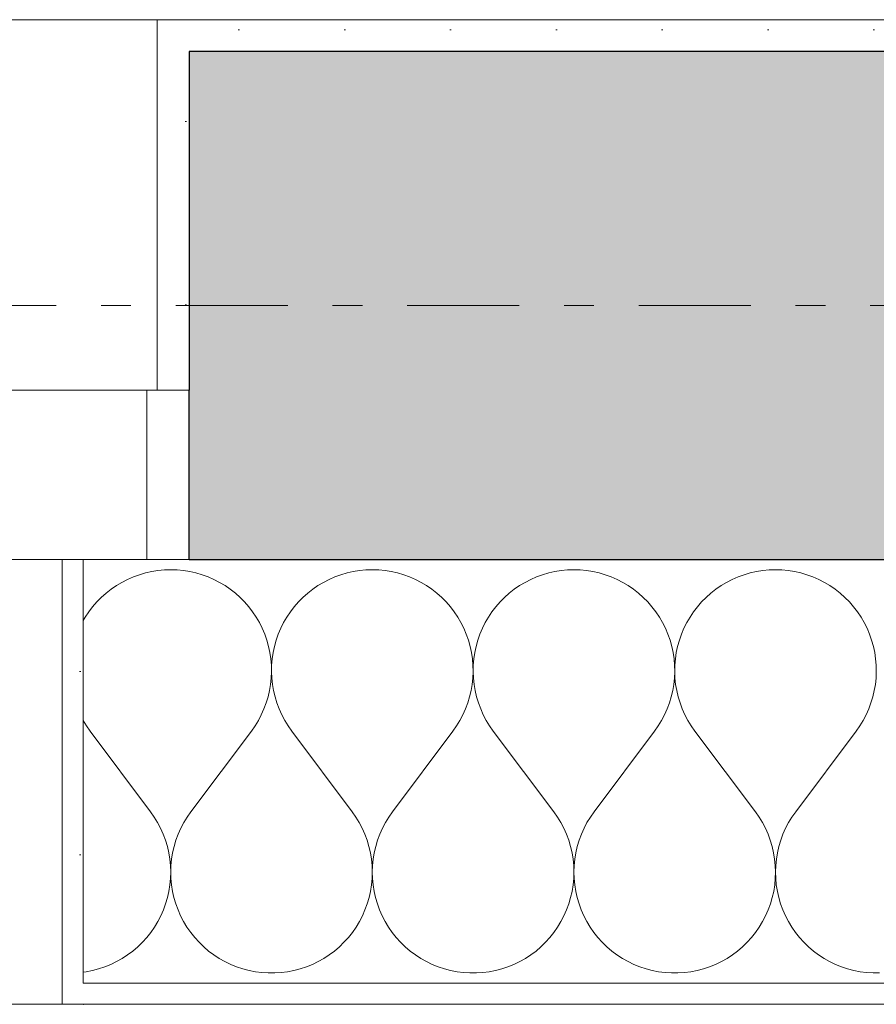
# Model space of a CAD drawing. Extents: x 100 to 2982, y 37 to 2050.
# Tile 103 of 135: x 1991 to 2031, y 575 to 621. Entities that reach past the tile are written whole.
import ezdxf
from ezdxf.xclip import XClip

# ---------------------------------------------------------------- set-up
doc = ezdxf.new("R2010")
doc.units = 0
doc.header["$MEASUREMENT"] = 0
doc.header["$XCLIPFRAME"] = 0
doc.linetypes.add('Przerywana', pattern=[24, 12, -12])
doc.linetypes.add('Przerywana podwójnie', pattern=[54.680554, 26.458333, -10.583333, 7.055556, -10.583333])
for name, color, linetype in [('410-K Osie', 7, 'Continuous'), ('420-K Ściany', 7, 'Continuous'), ('820-G Rysunki Obrazki', 7, 'Continuous'), ('Okna ARCHICADa', 7, 'Continuous')]:
    doc.layers.add(name, color=color, linetype=linetype)
pattern_1 = [(0, (-18316.349, -206.5255), (0, 8.660254), [0, -5]), (0, (-18313.849, -202.195), (0, 8.660254), [0, -5])]

# ---------------------------------------------------------------- blocks, each defined once
blk = doc.blocks.new('*X16')
at = {"layer": '420-K Ściany', "color": 174, "linetype": 'Continuous', "lineweight": 5, "ltscale": 0.2}
for p, q in [((1996.456, 594.796), (1996.172, 594.694)), ((1996.745, 594.881), (1996.456, 594.796)), ((1997.038, 594.947), (1996.745, 594.881)), ((1997.336, 594.995), (1997.038, 594.947)), ((1997.636, 595.023), (1997.336, 594.995)), ((1997.937, 595.033), (1997.636, 595.023)), ((1998.238, 595.023), (1997.937, 595.033)), ((1998.538, 594.995), (1998.238, 595.023)), ((1998.835, 594.947), (1998.538, 594.995)), ((1999.129, 594.881), (1998.835, 594.947)), ((1999.418, 594.796), (1999.129, 594.881)), ((1999.701, 594.694), (1999.418, 594.796)), ((2005.979, 594.796), (2005.696, 594.694)), ((2006.268, 594.881), (2005.979, 594.796)), ((2006.562, 594.947), (2006.268, 594.881)), ((2006.86, 594.995), (2006.562, 594.947)), ((2007.16, 595.023), (2006.86, 594.995)), ((2007.461, 595.033), (2007.16, 595.023)), ((2007.762, 595.023), (2007.461, 595.033)), ((2008.062, 594.995), (2007.762, 595.023)), ((2008.359, 594.947), (2008.062, 594.995)), ((2008.653, 594.881), (2008.359, 594.947)), ((2008.942, 594.796), (2008.653, 594.881)), ((2009.225, 594.694), (2008.942, 594.796)), ((2015.503, 594.796), (2015.22, 594.694)), ((2015.792, 594.881), (2015.503, 594.796)), ((2016.086, 594.947), (2015.792, 594.881)), ((2016.384, 594.995), (2016.086, 594.947)), ((2016.683, 595.023), (2016.384, 594.995)), ((2016.984, 595.033), (2016.683, 595.023)), ((2017.286, 595.023), (2016.984, 595.033)), ((2017.585, 594.995), (2017.286, 595.023)), ((2017.883, 594.947), (2017.585, 594.995)), ((2018.177, 594.881), (2017.883, 594.947)), ((2018.466, 594.796), (2018.177, 594.881)), ((2018.749, 594.694), (2018.466, 594.796)), ((2025.027, 594.796), (2024.744, 594.694)), ((2025.316, 594.881), (2025.027, 594.796)), ((2025.61, 594.947), (2025.316, 594.881)), ((2025.907, 594.995), (2025.61, 594.947)), ((2026.207, 595.023), (2025.907, 594.995)), ((2026.508, 595.033), (2026.207, 595.023)), ((2026.809, 595.023), (2026.508, 595.033)), ((2027.109, 594.995), (2026.809, 595.023)), ((2027.407, 594.947), (2027.109, 594.995)), ((2027.701, 594.881), (2027.407, 594.947)), ((2027.99, 594.796), (2027.701, 594.881)), ((2028.273, 594.694), (2027.99, 594.796)), ((1995.37, 594.281), (1995.121, 594.111)), ((1995.628, 594.436), (1995.37, 594.281)), ((1995.896, 594.573), (1995.628, 594.436)), ((1996.172, 594.694), (1995.896, 594.573)), ((1999.977, 594.573), (1999.701, 594.694)), ((2000.245, 594.436), (1999.977, 594.573)), ((2000.504, 594.281), (2000.245, 594.436)), ((2000.753, 594.111), (2000.504, 594.281)), ((2004.893, 594.281), (2004.645, 594.111)), ((2005.152, 594.436), (2004.893, 594.281)), ((2005.42, 594.573), (2005.152, 594.436)), ((2005.696, 594.694), (2005.42, 594.573)), ((2009.501, 594.573), (2009.225, 594.694)), ((2009.769, 594.436), (2009.501, 594.573)), ((2010.028, 594.281), (2009.769, 594.436)), ((2010.276, 594.111), (2010.028, 594.281)), ((2014.417, 594.281), (2014.169, 594.111)), ((2014.676, 594.436), (2014.417, 594.281)), ((2014.944, 594.573), (2014.676, 594.436)), ((2015.22, 594.694), (2014.944, 594.573)), ((2019.025, 594.573), (2018.749, 594.694)), ((2019.293, 594.436), (2019.025, 594.573)), ((2019.552, 594.281), (2019.293, 594.436)), ((2019.8, 594.111), (2019.552, 594.281)), ((2023.941, 594.281), (2023.693, 594.111)), ((2024.2, 594.436), (2023.941, 594.281)), ((2024.468, 594.573), (2024.2, 594.436)), ((2024.744, 594.694), (2024.468, 594.573)), ((2028.549, 594.573), (2028.273, 594.694)), ((2028.817, 594.436), (2028.549, 594.573)), ((2029.076, 594.281), (2028.817, 594.436)), ((2029.324, 594.111), (2029.076, 594.281)), ((1994.884, 593.925), (1994.659, 593.725)), ((1995.121, 594.111), (1994.884, 593.925)), ((2000.99, 593.925), (2000.753, 594.111)), ((2001.215, 593.725), (2000.99, 593.925)), ((2004.408, 593.925), (2004.183, 593.725)), ((2004.645, 594.111), (2004.408, 593.925)), ((2010.513, 593.925), (2010.276, 594.111)), ((2010.738, 593.725), (2010.513, 593.925)), ((2013.932, 593.925), (2013.707, 593.725)), ((2014.169, 594.111), (2013.932, 593.925)), ((2020.037, 593.925), (2019.8, 594.111)), ((2020.262, 593.725), (2020.037, 593.925)), ((2023.455, 593.925), (2023.231, 593.725)), ((2023.693, 594.111), (2023.455, 593.925)), ((2029.561, 593.925), (2029.324, 594.111)), ((2029.786, 593.725), (2029.561, 593.925)), ((1994.447, 593.511), (1994.249, 593.284)), ((1994.659, 593.725), (1994.447, 593.511)), ((2001.426, 593.511), (2001.215, 593.725)), ((2001.624, 593.284), (2001.426, 593.511)), ((2003.971, 593.511), (2003.773, 593.284)), ((2004.183, 593.725), (2003.971, 593.511)), ((2010.95, 593.511), (2010.738, 593.725)), ((2011.148, 593.284), (2010.95, 593.511)), ((2013.495, 593.511), (2013.297, 593.284)), ((2013.707, 593.725), (2013.495, 593.511)), ((2020.474, 593.511), (2020.262, 593.725)), ((2020.672, 593.284), (2020.474, 593.511)), ((2023.019, 593.511), (2022.821, 593.284)), ((2023.231, 593.725), (2023.019, 593.511)), ((2029.998, 593.511), (2029.786, 593.725)), ((2030.196, 593.284), (2029.998, 593.511)), ((1994.066, 593.045), (1993.899, 592.794)), ((1994.249, 593.284), (1994.066, 593.045)), ((2001.807, 593.045), (2001.624, 593.284)), ((2001.975, 592.794), (2001.807, 593.045)), ((2003.59, 593.045), (2003.422, 592.794)), ((2003.773, 593.284), (2003.59, 593.045)), ((2011.331, 593.045), (2011.148, 593.284)), ((2011.499, 592.794), (2011.331, 593.045)), ((2013.114, 593.045), (2012.946, 592.794)), ((2013.297, 593.284), (2013.114, 593.045)), ((2020.855, 593.045), (2020.672, 593.284)), ((2021.023, 592.794), (2020.855, 593.045)), ((2022.638, 593.045), (2022.47, 592.794)), ((2022.821, 593.284), (2022.638, 593.045)), ((2030.379, 593.045), (2030.196, 593.284)), ((2030.547, 592.794), (2030.379, 593.045)), ((1993.899, 592.794), (1993.802, 592.628)), ((2002.127, 592.534), (2001.975, 592.794)), ((2002.261, 592.265), (2002.127, 592.534)), ((2003.271, 592.534), (2003.136, 592.265)), ((2003.422, 592.794), (2003.271, 592.534)), ((2011.65, 592.534), (2011.499, 592.794)), ((2011.785, 592.265), (2011.65, 592.534)), ((2012.795, 592.534), (2012.66, 592.265)), ((2012.946, 592.794), (2012.795, 592.534)), ((2021.174, 592.534), (2021.023, 592.794)), ((2021.309, 592.265), (2021.174, 592.534)), ((2022.319, 592.534), (2022.184, 592.265)), ((2022.47, 592.794), (2022.319, 592.534)), ((2030.698, 592.534), (2030.547, 592.794)), ((2030.833, 592.265), (2030.698, 592.534)), ((2002.379, 591.987), (2002.261, 592.265)), ((2002.478, 591.703), (2002.379, 591.987)), ((2003.019, 591.987), (2002.919, 591.703)), ((2003.136, 592.265), (2003.019, 591.987)), ((2011.902, 591.987), (2011.785, 592.265)), ((2012.002, 591.703), (2011.902, 591.987)), ((2012.543, 591.987), (2012.443, 591.703)), ((2012.66, 592.265), (2012.543, 591.987)), ((2021.426, 591.987), (2021.309, 592.265)), ((2021.526, 591.703), (2021.426, 591.987)), ((2022.066, 591.987), (2021.967, 591.703)), ((2022.184, 592.265), (2022.066, 591.987)), ((2030.95, 591.987), (2030.833, 592.265)), ((2031.05, 591.703), (2030.95, 591.987)), ((2002.56, 591.413), (2002.478, 591.703)), ((2002.919, 591.703), (2002.838, 591.413)), ((2012.084, 591.413), (2012.002, 591.703)), ((2012.443, 591.703), (2012.362, 591.413)), ((2021.607, 591.413), (2021.526, 591.703)), ((2021.967, 591.703), (2021.885, 591.413)), ((2031.131, 591.413), (2031.05, 591.703)), ((2002.623, 591.118), (2002.56, 591.413)), ((2002.667, 590.82), (2002.623, 591.118)), ((2002.775, 591.118), (2002.731, 590.82)), ((2002.838, 591.413), (2002.775, 591.118)), ((2012.147, 591.118), (2012.084, 591.413)), ((2012.191, 590.82), (2012.147, 591.118)), ((2012.299, 591.118), (2012.254, 590.82)), ((2012.362, 591.413), (2012.299, 591.118)), ((2021.67, 591.118), (2021.607, 591.413)), ((2021.715, 590.82), (2021.67, 591.118)), ((2021.822, 591.118), (2021.778, 590.82)), ((2021.885, 591.413), (2021.822, 591.118)), ((2031.194, 591.118), (2031.131, 591.413)), ((2031.238, 590.82), (2031.194, 591.118)), ((2002.692, 590.52), (2002.667, 590.82)), ((2002.731, 590.82), (2002.705, 590.52)), ((2012.216, 590.52), (2012.191, 590.82)), ((2012.254, 590.82), (2012.229, 590.52)), ((2021.74, 590.52), (2021.715, 590.82)), ((2021.778, 590.82), (2021.753, 590.52)), ((2031.264, 590.52), (2031.238, 590.82)), ((2002.686, 589.918), (2002.698, 590.219)), ((2002.698, 590.219), (2002.692, 590.52)), ((2002.705, 590.52), (2002.699, 590.219)), ((2002.699, 590.219), (2002.712, 589.918)), ((2012.209, 589.918), (2012.222, 590.219)), ((2012.222, 590.219), (2012.216, 590.52)), ((2012.229, 590.52), (2012.223, 590.219)), ((2012.223, 590.219), (2012.236, 589.918)), ((2021.733, 589.918), (2021.746, 590.219)), ((2021.746, 590.219), (2021.74, 590.52)), ((2021.753, 590.52), (2021.747, 590.219)), ((2021.747, 590.219), (2021.759, 589.918)), ((2031.257, 589.918), (2031.27, 590.219)), ((2031.27, 590.219), (2031.264, 590.52)), ((2002.654, 589.619), (2002.686, 589.918)), ((2002.712, 589.918), (2002.744, 589.619)), ((2012.178, 589.619), (2012.209, 589.918)), ((2012.236, 589.918), (2012.267, 589.619)), ((2021.702, 589.619), (2021.733, 589.918)), ((2021.759, 589.918), (2021.791, 589.619)), ((2031.225, 589.619), (2031.257, 589.918)), ((2002.534, 589.029), (2002.603, 589.322)), ((2002.603, 589.322), (2002.654, 589.619)), ((2002.744, 589.619), (2002.794, 589.322)), ((2002.794, 589.322), (2002.864, 589.029)), ((2012.058, 589.029), (2012.127, 589.322)), ((2012.127, 589.322), (2012.178, 589.619)), ((2012.267, 589.619), (2012.318, 589.322)), ((2012.318, 589.322), (2012.387, 589.029)), ((2021.582, 589.029), (2021.651, 589.322)), ((2021.651, 589.322), (2021.702, 589.619)), ((2021.791, 589.619), (2021.842, 589.322)), ((2021.842, 589.322), (2021.911, 589.029)), ((2031.105, 589.029), (2031.175, 589.322)), ((2031.175, 589.322), (2031.225, 589.619)), ((2002.34, 588.458), (2002.446, 588.74)), ((2002.446, 588.74), (2002.534, 589.029)), ((2002.864, 589.029), (2002.951, 588.74)), ((2002.951, 588.74), (2003.057, 588.458)), ((2011.864, 588.458), (2011.97, 588.74)), ((2011.97, 588.74), (2012.058, 589.029)), ((2012.387, 589.029), (2012.475, 588.74)), ((2012.475, 588.74), (2012.581, 588.458)), ((2021.388, 588.458), (2021.494, 588.74)), ((2021.494, 588.74), (2021.582, 589.029)), ((2021.911, 589.029), (2021.999, 588.74)), ((2021.999, 588.74), (2022.105, 588.458)), ((2030.912, 588.458), (2031.018, 588.74)), ((2031.018, 588.74), (2031.105, 589.029)), ((2002.217, 588.184), (2002.34, 588.458)), ((2003.057, 588.458), (2003.181, 588.184)), ((2011.741, 588.184), (2011.864, 588.458)), ((2012.581, 588.458), (2012.704, 588.184)), ((2021.265, 588.184), (2021.388, 588.458)), ((2022.105, 588.458), (2022.228, 588.184)), ((2030.788, 588.184), (2030.912, 588.458)), ((1993.802, 587.909), (1993.954, 587.66)), ((2001.919, 587.66), (2002.076, 587.917)), ((2002.076, 587.917), (2002.217, 588.184)), ((2003.181, 588.184), (2003.321, 587.917)), ((2003.321, 587.917), (2003.478, 587.66)), ((2011.443, 587.66), (2011.6, 587.917)), ((2011.6, 587.917), (2011.741, 588.184)), ((2012.704, 588.184), (2012.845, 587.917)), ((2012.845, 587.917), (2013.002, 587.66)), ((2020.967, 587.66), (2021.124, 587.917)), ((2021.124, 587.917), (2021.265, 588.184)), ((2022.228, 588.184), (2022.369, 587.917)), ((2022.369, 587.917), (2022.526, 587.66)), ((2030.491, 587.66), (2030.648, 587.917)), ((2030.648, 587.917), (2030.788, 588.184)), ((1993.954, 587.66), (1994.127, 587.414)), ((1996.984, 583.604), (1994.127, 587.414)), ((1998.889, 583.604), (2001.746, 587.414)), ((2001.746, 587.414), (2001.919, 587.66)), ((2003.478, 587.66), (2003.651, 587.414)), ((2006.508, 583.604), (2003.651, 587.414)), ((2008.413, 583.604), (2011.27, 587.414)), ((2011.27, 587.414), (2011.443, 587.66)), ((2013.002, 587.66), (2013.175, 587.414)), ((2016.032, 583.604), (2013.175, 587.414)), ((2017.937, 583.604), (2020.794, 587.414)), ((2020.794, 587.414), (2020.967, 587.66)), ((2022.526, 587.66), (2022.699, 587.414)), ((2025.556, 583.604), (2022.699, 587.414)), ((2027.461, 583.604), (2030.318, 587.414)), ((2030.318, 587.414), (2030.491, 587.66)), ((1997.16, 583.354), (1996.984, 583.604)), ((1998.889, 583.604), (1998.714, 583.354)), ((2006.684, 583.354), (2006.508, 583.604)), ((2008.413, 583.604), (2008.238, 583.354)), ((2016.208, 583.354), (2016.032, 583.604)), ((2017.937, 583.604), (2017.761, 583.354)), ((2025.731, 583.354), (2025.556, 583.604)), ((2027.461, 583.604), (2027.285, 583.354)), ((1997.319, 583.093), (1997.16, 583.354)), ((1998.714, 583.354), (1998.555, 583.093)), ((2006.843, 583.093), (2006.684, 583.354)), ((2008.238, 583.354), (2008.079, 583.093)), ((2016.367, 583.093), (2016.208, 583.354)), ((2017.761, 583.354), (2017.602, 583.093)), ((2025.89, 583.093), (2025.731, 583.354)), ((2027.285, 583.354), (2027.126, 583.093)), ((1997.461, 582.822), (1997.319, 583.093)), ((1997.585, 582.543), (1997.461, 582.822)), ((1998.413, 582.822), (1998.289, 582.543)), ((1998.555, 583.093), (1998.413, 582.822)), ((2006.985, 582.822), (2006.843, 583.093)), ((2007.109, 582.543), (2006.985, 582.822)), ((2007.937, 582.822), (2007.812, 582.543)), ((2008.079, 583.093), (2007.937, 582.822)), ((2016.508, 582.822), (2016.367, 583.093)), ((2016.633, 582.543), (2016.508, 582.822)), ((2017.461, 582.822), (2017.336, 582.543)), ((2017.602, 583.093), (2017.461, 582.822)), ((2026.032, 582.822), (2025.89, 583.093)), ((2026.157, 582.543), (2026.032, 582.822)), ((2026.984, 582.822), (2026.86, 582.543)), ((2027.126, 583.093), (2026.984, 582.822)), ((1997.691, 582.257), (1997.585, 582.543)), ((1997.779, 581.964), (1997.691, 582.257)), ((1998.182, 582.257), (1998.095, 581.964)), ((1998.289, 582.543), (1998.182, 582.257)), ((2007.215, 582.257), (2007.109, 582.543)), ((2007.303, 581.964), (2007.215, 582.257)), ((2007.706, 582.257), (2007.619, 581.964)), ((2007.812, 582.543), (2007.706, 582.257)), ((2016.739, 582.257), (2016.633, 582.543)), ((2016.826, 581.964), (2016.739, 582.257)), ((2017.23, 582.257), (2017.143, 581.964)), ((2017.336, 582.543), (2017.23, 582.257)), ((2026.263, 582.257), (2026.157, 582.543)), ((2026.35, 581.964), (2026.263, 582.257)), ((2026.754, 582.257), (2026.666, 581.964)), ((2026.86, 582.543), (2026.754, 582.257)), ((1997.847, 581.666), (1997.779, 581.964)), ((1998.095, 581.964), (1998.026, 581.666)), ((2007.371, 581.666), (2007.303, 581.964)), ((2007.619, 581.964), (2007.55, 581.666)), ((2016.895, 581.666), (2016.826, 581.964)), ((2017.143, 581.964), (2017.074, 581.666)), ((2026.419, 581.666), (2026.35, 581.964)), ((2026.666, 581.964), (2026.598, 581.666)), ((1997.897, 581.364), (1997.847, 581.666)), ((1997.927, 581.06), (1997.897, 581.364)), ((1997.977, 581.364), (1997.947, 581.06)), ((1998.026, 581.666), (1997.977, 581.364)), ((2007.42, 581.364), (2007.371, 581.666)), ((2007.45, 581.06), (2007.42, 581.364)), ((2007.501, 581.364), (2007.471, 581.06)), ((2007.55, 581.666), (2007.501, 581.364)), ((2016.944, 581.364), (2016.895, 581.666)), ((2016.974, 581.06), (2016.944, 581.364)), ((2017.025, 581.364), (2016.995, 581.06)), ((2017.074, 581.666), (2017.025, 581.364)), ((2026.468, 581.364), (2026.419, 581.666)), ((2026.498, 581.06), (2026.468, 581.364)), ((2026.548, 581.364), (2026.519, 581.06)), ((2026.598, 581.666), (2026.548, 581.364)), ((1997.937, 580.755), (1997.927, 581.06)), ((1997.947, 581.06), (1997.937, 580.755)), ((2007.461, 580.755), (2007.45, 581.06)), ((2007.471, 581.06), (2007.461, 580.755)), ((2016.984, 580.755), (2016.974, 581.06)), ((2016.995, 581.06), (2016.984, 580.755)), ((2026.508, 580.755), (2026.498, 581.06)), ((2026.519, 581.06), (2026.508, 580.755)), ((1997.899, 580.145), (1997.928, 580.449)), ((1997.928, 580.449), (1997.937, 580.755)), ((1997.937, 580.755), (1997.946, 580.449)), ((1997.946, 580.449), (1997.975, 580.145)), ((2007.423, 580.145), (2007.451, 580.449)), ((2007.451, 580.449), (2007.461, 580.755)), ((2007.461, 580.755), (2007.47, 580.449)), ((2007.47, 580.449), (2007.499, 580.145)), ((2016.946, 580.145), (2016.975, 580.449)), ((2016.975, 580.449), (2016.984, 580.755)), ((2016.984, 580.755), (2016.994, 580.449)), ((2016.994, 580.449), (2017.023, 580.145)), ((2026.47, 580.145), (2026.499, 580.449)), ((2026.499, 580.449), (2026.508, 580.755)), ((2026.508, 580.755), (2026.518, 580.449)), ((2026.518, 580.449), (2026.546, 580.145)), ((1997.85, 579.844), (1997.899, 580.145)), ((1997.975, 580.145), (1998.023, 579.844)), ((2007.374, 579.844), (2007.423, 580.145)), ((2007.499, 580.145), (2007.547, 579.844)), ((2016.898, 579.844), (2016.946, 580.145)), ((2017.023, 580.145), (2017.071, 579.844)), ((2026.422, 579.844), (2026.47, 580.145)), ((2026.546, 580.145), (2026.595, 579.844)), ((1997.696, 579.252), (1997.783, 579.546)), ((1997.783, 579.546), (1997.85, 579.844)), ((1998.023, 579.844), (1998.091, 579.546)), ((1998.091, 579.546), (1998.177, 579.252)), ((2007.22, 579.252), (2007.307, 579.546)), ((2007.307, 579.546), (2007.374, 579.844)), ((2007.547, 579.844), (2007.615, 579.546)), ((2007.615, 579.546), (2007.701, 579.252)), ((2016.744, 579.252), (2016.83, 579.546)), ((2016.83, 579.546), (2016.898, 579.844)), ((2017.071, 579.844), (2017.139, 579.546)), ((2017.139, 579.546), (2017.225, 579.252)), ((2026.268, 579.252), (2026.354, 579.546)), ((2026.354, 579.546), (2026.422, 579.844)), ((2026.595, 579.844), (2026.662, 579.546)), ((2026.662, 579.546), (2026.749, 579.252)), ((1997.468, 578.686), (1997.591, 578.966)), ((1997.591, 578.966), (1997.696, 579.252)), ((1998.177, 579.252), (1998.283, 578.966)), ((1998.283, 578.966), (1998.406, 578.686)), ((2006.992, 578.686), (2007.115, 578.966)), ((2007.115, 578.966), (2007.22, 579.252)), ((2007.701, 579.252), (2007.806, 578.966)), ((2007.806, 578.966), (2007.93, 578.686)), ((2016.515, 578.686), (2016.639, 578.966)), ((2016.639, 578.966), (2016.744, 579.252)), ((2017.225, 579.252), (2017.33, 578.966)), ((2017.33, 578.966), (2017.454, 578.686)), ((2026.039, 578.686), (2026.163, 578.966)), ((2026.163, 578.966), (2026.268, 579.252)), ((2026.749, 579.252), (2026.854, 578.966)), ((2026.854, 578.966), (2026.977, 578.686)), ((1997.327, 578.415), (1997.468, 578.686)), ((1998.406, 578.686), (1998.547, 578.415)), ((2006.851, 578.415), (2006.992, 578.686)), ((2007.93, 578.686), (2008.071, 578.415)), ((2016.374, 578.415), (2016.515, 578.686)), ((2017.454, 578.686), (2017.595, 578.415)), ((2025.898, 578.415), (2026.039, 578.686)), ((2026.977, 578.686), (2027.118, 578.415)), ((1996.994, 577.903), (1997.169, 578.153)), ((1997.169, 578.153), (1997.327, 578.415)), ((1998.547, 578.415), (1998.705, 578.153)), ((1998.705, 578.153), (1998.88, 577.903)), ((2006.518, 577.903), (2006.692, 578.153)), ((2006.692, 578.153), (2006.851, 578.415)), ((2008.071, 578.415), (2008.229, 578.153)), ((2008.229, 578.153), (2008.403, 577.903)), ((2016.042, 577.903), (2016.216, 578.153)), ((2016.216, 578.153), (2016.374, 578.415)), ((2017.595, 578.415), (2017.753, 578.153)), ((2017.753, 578.153), (2017.927, 577.903)), ((2025.565, 577.903), (2025.74, 578.153)), ((2025.74, 578.153), (2025.898, 578.415)), ((2027.118, 578.415), (2027.277, 578.153)), ((2027.277, 578.153), (2027.451, 577.903)), ((1996.598, 577.437), (1996.804, 577.664)), ((1996.804, 577.664), (1996.994, 577.903)), ((1998.88, 577.903), (1999.07, 577.664)), ((1999.07, 577.664), (1999.275, 577.437)), ((2006.122, 577.437), (2006.328, 577.664)), ((2006.328, 577.664), (2006.518, 577.903)), ((2008.403, 577.903), (2008.594, 577.664)), ((2008.594, 577.664), (2008.799, 577.437)), ((2015.646, 577.437), (2015.851, 577.664)), ((2015.851, 577.664), (2016.042, 577.903)), ((2017.927, 577.903), (2018.118, 577.664)), ((2018.118, 577.664), (2018.323, 577.437)), ((2025.17, 577.437), (2025.375, 577.664)), ((2025.375, 577.664), (2025.565, 577.903)), ((2027.451, 577.903), (2027.641, 577.664)), ((2027.641, 577.664), (2027.847, 577.437)), ((1996.147, 577.026), (1996.379, 577.224)), ((1996.379, 577.224), (1996.598, 577.437)), ((1999.275, 577.437), (1999.495, 577.224)), ((1999.495, 577.224), (1999.727, 577.026)), ((2005.67, 577.026), (2005.903, 577.224)), ((2005.903, 577.224), (2006.122, 577.437)), ((2008.799, 577.437), (2009.018, 577.224)), ((2009.018, 577.224), (2009.251, 577.026)), ((2015.194, 577.026), (2015.427, 577.224)), ((2015.427, 577.224), (2015.646, 577.437)), ((2018.323, 577.437), (2018.542, 577.224)), ((2018.542, 577.224), (2018.775, 577.026)), ((2024.718, 577.026), (2024.951, 577.224)), ((2024.951, 577.224), (2025.17, 577.437)), ((2027.847, 577.437), (2028.066, 577.224)), ((2028.066, 577.224), (2028.299, 577.026)), ((1995.38, 576.526), (1995.646, 576.676)), ((1995.646, 576.676), (1995.902, 576.843)), ((1995.902, 576.843), (1996.147, 577.026)), ((1999.727, 577.026), (1999.972, 576.843)), ((1999.972, 576.843), (2000.228, 576.676)), ((2000.228, 576.676), (2000.494, 576.526)), ((2004.903, 576.526), (2005.17, 576.676)), ((2005.17, 576.676), (2005.426, 576.843)), ((2005.426, 576.843), (2005.67, 577.026)), ((2009.251, 577.026), (2009.496, 576.843)), ((2009.496, 576.843), (2009.752, 576.676)), ((2009.752, 576.676), (2010.018, 576.526)), ((2014.427, 576.526), (2014.693, 576.676)), ((2014.693, 576.676), (2014.949, 576.843)), ((2014.949, 576.843), (2015.194, 577.026)), ((2018.775, 577.026), (2019.019, 576.843)), ((2019.019, 576.843), (2019.275, 576.676)), ((2019.275, 576.676), (2019.542, 576.526)), ((2023.951, 576.526), (2024.217, 576.676)), ((2024.217, 576.676), (2024.473, 576.843)), ((2024.473, 576.843), (2024.718, 577.026)), ((2028.299, 577.026), (2028.543, 576.843)), ((2028.543, 576.843), (2028.799, 576.676)), ((2028.799, 576.676), (2029.065, 576.526)), ((1994.236, 576.105), (1994.531, 576.182)), ((1994.531, 576.182), (1994.821, 576.279)), ((1994.821, 576.279), (1995.104, 576.393)), ((1995.104, 576.393), (1995.38, 576.526)), ((2000.494, 576.526), (2000.769, 576.393)), ((2000.769, 576.393), (2001.052, 576.279)), ((2001.052, 576.279), (2001.342, 576.182)), ((2001.342, 576.182), (2001.638, 576.105)), ((2003.759, 576.105), (2004.055, 576.182)), ((2004.055, 576.182), (2004.345, 576.279)), ((2004.345, 576.279), (2004.628, 576.393)), ((2004.628, 576.393), (2004.903, 576.526)), ((2010.018, 576.526), (2010.293, 576.393)), ((2010.293, 576.393), (2010.576, 576.279)), ((2010.576, 576.279), (2010.866, 576.182)), ((2010.866, 576.182), (2011.162, 576.105)), ((2013.283, 576.105), (2013.579, 576.182)), ((2013.579, 576.182), (2013.869, 576.279)), ((2013.869, 576.279), (2014.152, 576.393)), ((2014.152, 576.393), (2014.427, 576.526)), ((2019.542, 576.526), (2019.817, 576.393)), ((2019.817, 576.393), (2020.1, 576.279)), ((2020.1, 576.279), (2020.39, 576.182)), ((2020.39, 576.182), (2020.686, 576.105)), ((2022.807, 576.105), (2023.103, 576.182)), ((2023.103, 576.182), (2023.393, 576.279)), ((2023.393, 576.279), (2023.676, 576.393)), ((2023.676, 576.393), (2023.951, 576.526)), ((2029.065, 576.526), (2029.341, 576.393)), ((2029.341, 576.393), (2029.624, 576.279)), ((2029.624, 576.279), (2029.914, 576.182)), ((2029.914, 576.182), (2030.209, 576.105)), ((1993.802, 576.029), (1993.936, 576.046)), ((1993.936, 576.046), (1994.236, 576.105)), ((2001.638, 576.105), (2001.938, 576.046)), ((2001.938, 576.046), (2002.241, 576.007)), ((2002.241, 576.007), (2002.546, 575.988)), ((2002.546, 575.988), (2002.852, 575.988)), ((2002.852, 575.988), (2003.156, 576.007)), ((2003.156, 576.007), (2003.46, 576.046)), ((2003.46, 576.046), (2003.759, 576.105)), ((2011.162, 576.105), (2011.462, 576.046)), ((2011.462, 576.046), (2011.765, 576.007)), ((2011.765, 576.007), (2012.07, 575.988)), ((2012.07, 575.988), (2012.375, 575.988)), ((2012.375, 575.988), (2012.68, 576.007)), ((2012.68, 576.007), (2012.983, 576.046)), ((2012.983, 576.046), (2013.283, 576.105)), ((2020.686, 576.105), (2020.986, 576.046)), ((2020.986, 576.046), (2021.289, 576.007)), ((2021.289, 576.007), (2021.594, 575.988)), ((2021.594, 575.988), (2021.899, 575.988)), ((2021.899, 575.988), (2022.204, 576.007)), ((2022.204, 576.007), (2022.507, 576.046)), ((2022.507, 576.046), (2022.807, 576.105)), ((2030.209, 576.105), (2030.509, 576.046)), ((2030.509, 576.046), (2030.812, 576.007)), ((2030.812, 576.007), (2031.117, 575.988)), ((2031.117, 575.988), (2031.423, 575.988))]:
    blk.add_line(p, q, dxfattribs=at)
blk = doc.blocks.new('Rysunek_1_1', base_point=(-18316.349, -206.526))
at = {"layer": '420-K Ściany', "linetype": 'Continuous', "lineweight": 5}
h = blk.add_hatch(dxfattribs=at)
h.set_pattern_fill('Tynk_0001', color=180, style=0, pattern_type=2)
h.set_pattern_definition(pattern_1)
h.paths.add_polyline_path([(1997.302, 621.009), (1997.302, 603.509), (1998.802, 603.509), (1998.802, 619.509), (1998.802, 621.009)])
h = blk.add_hatch(dxfattribs=at)
h.set_pattern_fill('Tynk_0001', color=180, style=0, pattern_type=2)
h.set_pattern_definition(pattern_1)
h.paths.add_polyline_path([(1998.802, 621.009), (1998.802, 619.509), (2134.302, 619.509), (2134.302, 621.009)])
at = {"layer": '420-K Ściany', "linetype": 'Continuous', "lineweight": 13}
blk.add_hatch(color=62, dxfattribs=at).paths.add_polyline_path([(1998.802, 619.509), (1998.802, 603.509), (1998.802, 595.509), (2135.802, 595.509), (2135.802, 619.509)])
at = {"layer": '420-K Ściany', "linetype": 'Continuous', "lineweight": 5}
h = blk.add_hatch(dxfattribs=at)
h.set_pattern_fill('Tynk_0001', color=176, style=0, pattern_type=2)
h.set_pattern_definition(pattern_1)
h.paths.add_polyline_path([(1993.802, 574.509), (1993.802, 575.509), (1993.802, 595.509), (1992.802, 595.509), (1992.802, 574.509)])
h = blk.add_hatch(dxfattribs=at)
h.set_pattern_fill('Tynk_0001', color=176, style=0, pattern_type=2)
h.set_pattern_definition(pattern_1)
h.paths.add_polyline_path([(1993.802, 575.509), (1993.802, 574.509), (2179.802, 574.509), (2179.802, 575.509)])
at = {"layer": '410-K Osie', "color": 4, "linetype": 'Przerywana podwójnie', "lineweight": 13, "ltscale": 0.2}
blk.add_line((587.417, 607.509), (2253.561, 607.509), dxfattribs=at)
blk.add_line((587.417, 607.509), (2253.561, 607.509), dxfattribs=at)
at = {"layer": '420-K Ściany', "color": 47, "linetype": 'Continuous', "lineweight": 15, "ltscale": 0.2}
for p, q in [((1997.302, 603.509), (1997.302, 621.009)), ((1998.802, 621.009), (1997.302, 621.009)), ((1998.802, 603.509), (1997.302, 603.509)), ((1992.802, 595.509), (1992.802, 574.509)), ((1993.802, 595.509), (1992.802, 595.509)), ((1993.802, 595.509), (1998.802, 595.509)), ((1993.802, 574.509), (1992.802, 574.509))]:
    blk.add_line(p, q, dxfattribs=at)
at = {"layer": '420-K Ściany', "color": 27, "linetype": 'Continuous', "lineweight": 25, "ltscale": 0.2}
for p, q in [((2134.302, 619.509), (1998.802, 619.509)), ((1998.802, 619.509), (1998.802, 603.509)), ((1998.802, 595.509), (1998.802, 603.509)), ((1998.802, 595.509), (2135.802, 595.509))]:
    blk.add_line(p, q, dxfattribs=at)
at = {"layer": '420-K Ściany', "color": 67, "linetype": 'Continuous', "lineweight": 13, "ltscale": 0.2}
for q in [(1993.802, 595.509), (2159.802, 575.509)]:
    blk.add_line((1993.802, 575.509), q, dxfattribs=at)
at = {"layer": '420-K Ściany', "color": 47, "linetype": 'Continuous', "lineweight": 15, "ltscale": 0.2, "flags": 128}
for points in [[(2134.302, 621.009), (1998.802, 621.009)], [(1993.802, 574.509), (2179.802, 574.509)]]:
    blk.add_lwpolyline(points, dxfattribs=at)
at = {"layer": 'Okna ARCHICADa', "color": 3, "linetype": 'Continuous', "lineweight": 13, "ltscale": 0.2}
for p, q in [((1997.302, 621.009), (1780.302, 621.009)), ((1993.802, 574.509), (1783.802, 574.509))]:
    blk.add_line(p, q, dxfattribs=at)
at = {"layer": 'Okna ARCHICADa', "color": 47, "linetype": 'Continuous', "lineweight": 15, "ltscale": 0.2}
for p, q in [((1998.802, 621.009), (1997.302, 621.009)), ((1997.302, 603.509), (1997.302, 621.009)), ((1992.802, 595.509), (1992.802, 574.509)), ((1993.802, 595.509), (1998.802, 595.509)), ((1993.802, 595.509), (1998.802, 595.509)), ((1993.802, 574.509), (1992.802, 574.509))]:
    blk.add_line(p, q, dxfattribs=at)
at = {"layer": 'Okna ARCHICADa', "color": 23, "linetype": 'Continuous', "lineweight": 15, "ltscale": 0.2}
for p, q in [((1996.802, 603.509), (1988.802, 603.509)), ((1998.802, 603.509), (1996.802, 603.509)), ((1988.802, 595.509), (1996.802, 595.509)), ((1996.802, 595.509), (1998.802, 595.509))]:
    blk.add_line(p, q, dxfattribs=at)
at = {"layer": 'Okna ARCHICADa', "color": 161, "linetype": 'Continuous', "lineweight": 5, "ltscale": 0.2}
blk.add_line((1996.802, 595.509), (1996.802, 603.509), dxfattribs=at)
at = {"layer": 'Okna ARCHICADa', "color": 27, "linetype": 'Continuous', "lineweight": 25, "ltscale": 0.2}
blk.add_line((1998.802, 595.509), (1998.802, 603.509), dxfattribs=at)
blk.add_line((1998.802, 595.509), (1998.802, 603.509), dxfattribs=at)
at = {"layer": 'Okna ARCHICADa', "color": 3, "linetype": 'Przerywana', "lineweight": 13, "ltscale": 0.2}
blk.add_line((1992.802, 574.509), (1784.802, 574.509), dxfattribs=at)
at = {"layer": 'Okna ARCHICADa', "color": 3, "linetype": 'Continuous', "lineweight": 13, "ltscale": 0.2}
blk.add_point((1993.802, 574.509), dxfattribs=at)
at = {"color": 65, "linetype": 'Continuous', "lineweight": 13, "ltscale": 0.2}
blk.add_blockref('*X16', (0, 0), dxfattribs=at)

msp = doc.modelspace()

# ---------------------------------------------------------------- block references
at = {"layer": '820-G Rysunki Obrazki', "color": 65, "linetype": 'Continuous', "lineweight": 13, "ltscale": 0.2}
ref = msp.add_blockref('Rysunek_1_1', (-18316.349, -206.526), dxfattribs=at)
XClip(ref).set_block_clipping_path([(244.527027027, 76.8014120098), (2570.9054054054, 2022.1162324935)])

doc.saveas('drawing.dxf')
